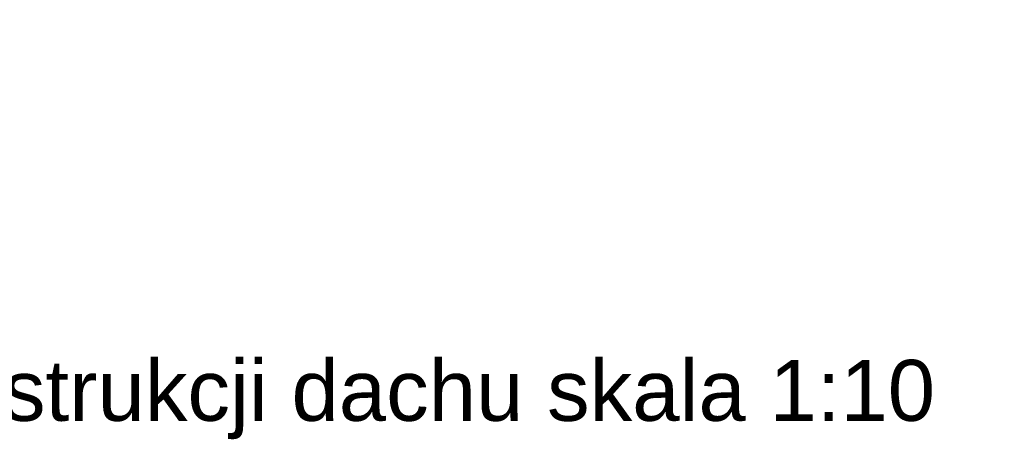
# Model space of a CAD drawing. Extents: x 5465377 to 5465550, y 5925276 to 5925338.
# Tile 131 of 182: x 5465446.2 to 5465446.846, y 5925321.087 to 5925321.363. Entities that reach past the tile are written whole.
import ezdxf

# ---------------------------------------------------------------- set-up
doc = ezdxf.new("R2010")
doc.units = 0
doc.header["$MEASUREMENT"] = 0
doc.layers.add('Opisy - Etykiety_Nr_pióra__141_Nr_Pióra__141', color=7, linetype='Continuous', lineweight=0)
doc.layers.add('tabelki_Nr_pióra__7_Nr_Pióra__141', color=7, linetype='Continuous', lineweight=0)
doc.styles.add('GENERATED_STYLE_1', font='arial.ttf')
doc.dimstyles.new('GENERATED_STYLE__15', dxfattribs={"dimtxt": 0.18, "dimasz": 0.025285, "dimexe": 0.18, "dimexo": 0.0625, "dimgap": 0.09, "dimtad": 0, "dimtih": 1, "dimtoh": 1, "dimdec": 4, "dimzin": 0, "dimdsep": 46, "dimcen": 0.09, "dimadec": 0, "dimazin": 0, "dimtfac": 1, "dimtdec": 4, "dimtmove": 0, "dimatfit": 3, "dimldrblk": 'ARROWHEAD_5', "dimfxl": 0, "dimtolj": 1, "dimtzin": 0, "dimarcsym": 0})

# ---------------------------------------------------------------- blocks, each defined once
blk = doc.blocks.new('ARROWHEAD_5')
at = {"linetype": 'Continuous'}
blk.add_line((0, 0), (-1, 0), dxfattribs=at)
blk.add_solid([(-1, 0.2679), (0, 0), (-1, -0.2679), (-1, 0.2679)], dxfattribs=at)

msp = doc.modelspace()

# ---------------------------------------------------------------- texts
at = {"layer": 'tabelki_Nr_pióra__7_Nr_Pióra__141', "linetype": 'Continuous', "insert": (5465445.57683, 5925321.08782), "char_height": 0.04, "attachment_point": 7, "style": 'GENERATED_STYLE_1'}
msp.add_mtext('{Detal mocowania do konstrukcji dachu skala 1:10}', dxfattribs=at)

# ---------------------------------------------------------------- leaders
at = {"layer": 'Opisy - Etykiety_Nr_pióra__141_Nr_Pióra__141', "linetype": 'Continuous', "annotation_type": 0, "has_hookline": 1, "hookline_direction": 0, "text_width": 0.19132}
msp.add_leader([(5465446.81489, 5925321.43714), (5465447.118, 5925321.18675), (5465447.43782, 5925321.18675)], dimstyle='GENERATED_STYLE__15', dxfattribs=at)

doc.saveas('drawing.dxf')
